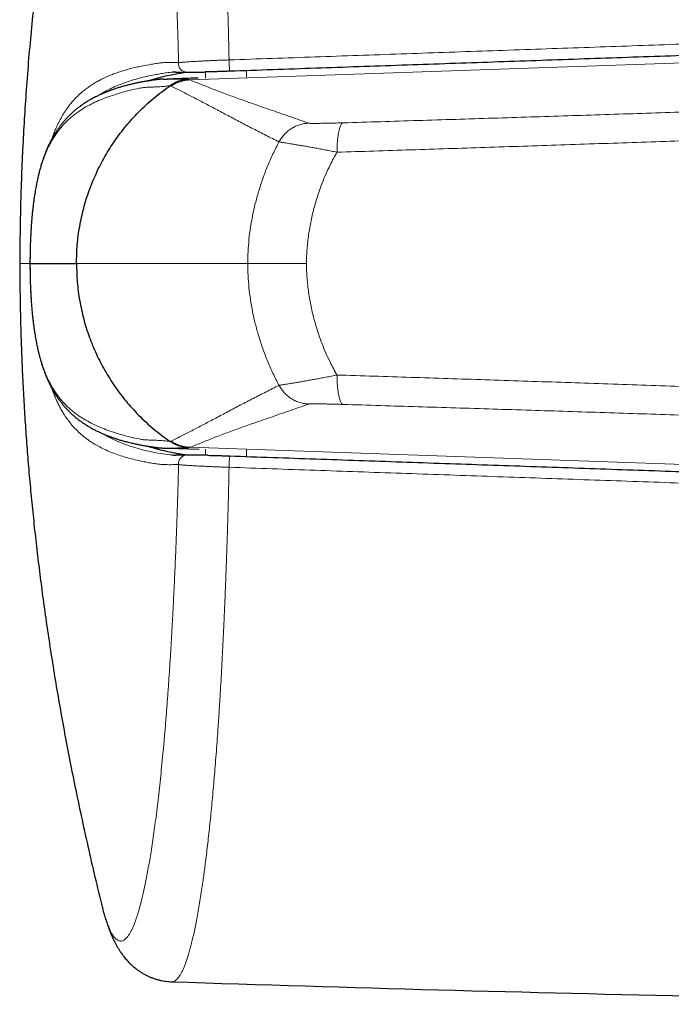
# Model space of a CAD drawing. Header units: millimetres. Extents: x 8 to 882, y 12 to 770.
# Tile 8 of 61: x 396 to 411, y 568 to 590. Entities that reach past the tile are written whole.
import ezdxf

# ---------------------------------------------------------------- set-up
doc = ezdxf.new("R2010")
doc.units = ezdxf.units.MM

msp = doc.modelspace()

# ---------------------------------------------------------------- linework, layer by layer
at = {"color": 252, "linetype": 'Continuous', "lineweight": 0}
for p, q in [((399.852, 588.97), (423.582, 589.799)), ((400.207, 589.011), (400.203, 589.151)), ((401.132, 589.183), (401.135, 589.032)), ((397.277, 584.818), (397.285, 584.818)), ((397.285, 584.818), (401.161, 584.818)), ((402.492, 584.818), (401.161, 584.818)), ((399.852, 580.665), (423.582, 579.837)), ((400.203, 580.485), (400.206, 580.624)), ((401.134, 580.604), (401.131, 580.453))]:
    msp.add_line(p, q, dxfattribs=at)
at = {"color": 7, "linetype": 'Continuous', "lineweight": 30}
for p, q in [((399.244, 588.987), (399.336, 588.988)), ((396.233, 584.818), (397.277, 584.818)), ((396.233, 584.818), (396.234, 584.818)), ((399.244, 580.648), (399.356, 580.647)), ((399.356, 580.646), (400.062, 580.623)), ((397.82, 570.464), (397.85, 570.342))]:
    msp.add_line(p, q, dxfattribs=at)
at = {"color": 252, "linetype": 'Continuous', "lineweight": 0, "flags": 128}
msp.add_lwpolyline([(399.451, 589.145), (399.446, 589.145), (399.396, 589.141), (399.396, 589.141), (399.396, 589.141)], dxfattribs=at)
at = {"color": 252, "linetype": 'Continuous', "lineweight": 0}
for centre, radius, start, end in [((399.79, 589.341), 0.195, 173.8414, 267.7852), ((403.537, 589.44), 2.798, 180.3518, 185.6111), ((399.796, 584.467), 3.992, 240.2522, 264.2515), ((399.79, 580.295), 0.195, 92.2068, 186.1588), ((403.537, 580.195), 2.798, 174.3889, 179.6482)]:
    msp.add_arc(centre, radius, start, end, dxfattribs=at)
at = {"color": 7, "linetype": 'Continuous', "lineweight": 30}
msp.add_arc((432.634, 1568.906), 1000.876, 268.099513, 269.482671, dxfattribs=at)
at = {"color": 252, "linetype": 'Continuous', "lineweight": 0}
for points, knots in [([(400.739, 589.423), (400.736, 589.543), (400.731, 589.784), (400.722, 590.141), (400.712, 590.496), (400.702, 590.846), (400.691, 591.191), (400.679, 591.53), (400.667, 591.865), (400.655, 592.198), (400.641, 592.527), (400.627, 592.85), (400.613, 593.165), (400.598, 593.473), (400.582, 593.777), (400.566, 594.077), (400.549, 594.372), (400.533, 594.638), (400.518, 594.874), (400.505, 595.083), (400.491, 595.289), (400.475, 595.518), (400.457, 595.768), (400.436, 596.039), (400.415, 596.303), (400.393, 596.563), (400.37, 596.816), (400.347, 597.061), (400.324, 597.297), (400.301, 597.525), (400.277, 597.747), (400.253, 597.962), (400.228, 598.172), (400.205, 598.357), (400.183, 598.519), (400.164, 598.661), (400.145, 598.798), (400.122, 598.956), (400.095, 599.131), (400.064, 599.32), (400.033, 599.499), (400.002, 599.667), (399.971, 599.824), (399.94, 599.97), (399.908, 600.107), (399.877, 600.234), (399.846, 600.35), (399.815, 600.456), (399.784, 600.554), (399.752, 600.643), (399.721, 600.722), (399.689, 600.796), (399.656, 600.862), (399.621, 600.921), (399.587, 600.969), (399.553, 601.006), (399.519, 601.033), (399.486, 601.049), (399.46, 601.056), (399.445, 601.055), (399.441, 601.054)], [0, 0, 0, 0, 0.018007, 0.036023, 0.054069, 0.072125, 0.089824, 0.107526, 0.125226, 0.143009, 0.160795, 0.178578, 0.195858, 0.21314, 0.23042, 0.247778, 0.265138, 0.282495, 0.29529, 0.308085, 0.320894, 0.333702, 0.351398, 0.369096, 0.386791, 0.40457, 0.422351, 0.44013, 0.457404, 0.474681, 0.491956, 0.509308, 0.526662, 0.544014, 0.556803, 0.569593, 0.582397, 0.595201, 0.614783, 0.634364, 0.653996, 0.673627, 0.692487, 0.711347, 0.730251, 0.749155, 0.767266, 0.785376, 0.803526, 0.821676, 0.839555, 0.857443, 0.877108, 0.896773, 0.916489, 0.936204, 0.955145, 0.974086, 0.993071, 1, 1, 1, 1]), ([(397.842, 599.261), (397.848, 599.285), (397.865, 599.358), (397.895, 599.467), (397.932, 599.589), (397.969, 599.7), (398.004, 599.795), (398.039, 599.875), (398.074, 599.946), (398.112, 600.009), (398.151, 600.061), (398.191, 600.1), (398.23, 600.124), (398.269, 600.136), (398.307, 600.135), (398.346, 600.122), (398.385, 600.096), (398.425, 600.058), (398.463, 600.008), (398.499, 599.95), (398.536, 599.881), (398.574, 599.796), (398.614, 599.695), (398.654, 599.581), (398.692, 599.457), (398.73, 599.322), (398.767, 599.179), (398.803, 599.023), (398.84, 598.855), (398.876, 598.675), (398.91, 598.49), (398.942, 598.303), (398.975, 598.103), (399.009, 597.88), (399.045, 597.631), (399.08, 597.371), (399.114, 597.1), (399.147, 596.812), (399.181, 596.509), (399.214, 596.19), (399.245, 595.86), (399.275, 595.529), (399.303, 595.2), (399.33, 594.867), (399.356, 594.519), (399.381, 594.155), (399.406, 593.783), (399.429, 593.403), (399.452, 593.008), (399.473, 592.6), (399.494, 592.178), (399.514, 591.748), (399.532, 591.325), (399.548, 590.911), (399.562, 590.516), (399.575, 590.128), (399.586, 589.747), (399.593, 589.49), (399.597, 589.362)], [0, 0, 0, 0, 0.008658, 0.026125, 0.043993, 0.061865, 0.079734, 0.095563, 0.111392, 0.129766, 0.148148, 0.16653, 0.184904, 0.202368, 0.219836, 0.2373, 0.255178, 0.273059, 0.290937, 0.306779, 0.322621, 0.340892, 0.359172, 0.377451, 0.395723, 0.413083, 0.430447, 0.447807, 0.465561, 0.48332, 0.501074, 0.516799, 0.532524, 0.551397, 0.570282, 0.589171, 0.608056, 0.626928, 0.646663, 0.666407, 0.686151, 0.705886, 0.723719, 0.741551, 0.760432, 0.779325, 0.798223, 0.817117, 0.835997, 0.855745, 0.875503, 0.895261, 0.915009, 0.932857, 0.950706, 0.967136, 0.983569, 1, 1, 1, 1]), ([(400.739, 589.423), (401.388, 589.446), (402.685, 589.491), (404.632, 589.559), (406.579, 589.627), (408.526, 589.695), (410.473, 589.763), (412.42, 589.831), (414.368, 589.899), (416.879, 589.988), (419.956, 590.096), (422.384, 590.182), (423.597, 590.224)], [0, 0, 0, 0, 0.085176, 0.170351, 0.255528, 0.340706, 0.425884, 0.511066, 0.596248, 0.681431, 0.840714, 1, 1, 1, 1]), ([(396.725, 587.632), (396.73, 587.648), (396.749, 587.703), (396.779, 587.78), (396.814, 587.866), (396.848, 587.94), (396.882, 588.011), (396.929, 588.1), (396.989, 588.204), (397.064, 588.317), (397.141, 588.421), (397.214, 588.506), (397.293, 588.589), (397.38, 588.671), (397.476, 588.75), (397.567, 588.817), (397.652, 588.873), (397.739, 588.925), (397.833, 588.976), (397.934, 589.026), (398.043, 589.073), (398.154, 589.117), (398.269, 589.156), (398.387, 589.193), (398.508, 589.227), (398.632, 589.257), (398.789, 589.291), (398.945, 589.319), (399.098, 589.345), (399.207, 589.36), (399.309, 589.363), (399.435, 589.363), (399.532, 589.362), (399.597, 589.362)], [0, 0, 0, 0, 0.009432, 0.0310301, 0.0479957, 0.0649702, 0.0820837, 0.0991975, 0.1334709, 0.167826, 0.2022075, 0.2364329, 0.2609893, 0.3015392, 0.3421076, 0.3737626, 0.4054177, 0.4370944, 0.4687713, 0.5056407, 0.5425101, 0.5793992, 0.6162885, 0.6538865, 0.6914846, 0.729096, 0.7667074, 0.8316325, 0.8641041, 0.896573, 0.9224255, 0.9482794, 1, 1, 1, 1]), ([(399.597, 589.362), (399.605, 589.363), (399.622, 589.365), (399.652, 589.368), (399.685, 589.371), (399.727, 589.374), (399.779, 589.378), (399.843, 589.382), (399.915, 589.387), (399.991, 589.391), (400.072, 589.395), (400.157, 589.4), (400.247, 589.404), (400.34, 589.408), (400.437, 589.412), (400.535, 589.416), (400.636, 589.419), (400.704, 589.422), (400.739, 589.423)], [0, 0, 0, 0, 0.048115, 0.096414, 0.144865, 0.193508, 0.260194, 0.327294, 0.395717, 0.464604, 0.530522, 0.59687, 0.66389, 0.731836, 0.797703, 0.864496, 0.931762, 1, 1, 1, 1]), ([(399.396, 589.141), (399.396, 589.141), (399.351, 589.136), (399.264, 589.124), (399.139, 589.103), (398.995, 589.076), (398.832, 589.042), (398.654, 588.997), (398.482, 588.946), (398.315, 588.887), (398.154, 588.821), (397.998, 588.744), (397.887, 588.683), (397.83, 588.643), (397.821, 588.638)], [0, 0, 0, 0, 0.00001, 0.072495, 0.144987, 0.21748, 0.32631, 0.43514, 0.544142, 0.653167, 0.76166, 0.870186, 0.980789, 1, 1, 1, 1]), ([(399.408, 588.841), (399.372, 588.836), (399.301, 588.827), (399.198, 588.818), (399.098, 588.813), (399, 588.809), (398.903, 588.805), (398.808, 588.801), (398.671, 588.776), (398.511, 588.745), (398.322, 588.692), (398.138, 588.637), (397.959, 588.574), (397.784, 588.504), (397.618, 588.426), (397.459, 588.339), (397.326, 588.252), (397.216, 588.17), (397.127, 588.095), (397.04, 588.013), (396.957, 587.923), (396.883, 587.832), (396.817, 587.74), (396.758, 587.65), (396.701, 587.551), (396.646, 587.445), (396.597, 587.336), (396.553, 587.226), (396.514, 587.116), (396.477, 586.997), (396.443, 586.878), (396.414, 586.759), (396.388, 586.644), (396.364, 586.52), (396.342, 586.392), (396.322, 586.261), (396.304, 586.127), (396.288, 585.985), (396.274, 585.836), (396.263, 585.688), (396.253, 585.545), (396.246, 585.407), (396.241, 585.266), (396.236, 585.121), (396.233, 584.971), (396.233, 584.87), (396.233, 584.818)], [0, 0, 0, 0, 0.022757, 0.04546, 0.068235, 0.091048, 0.113876, 0.136524, 0.158901, 0.200908, 0.242892, 0.284853, 0.329778, 0.374676, 0.419558, 0.464404, 0.509167, 0.537611, 0.566042, 0.594435, 0.62276, 0.650996, 0.673109, 0.695155, 0.717129, 0.73903, 0.760865, 0.778206, 0.795541, 0.81285, 0.830066, 0.84349, 0.856803, 0.870053, 0.883233, 0.89508, 0.906737, 0.91835, 0.929995, 0.941562, 0.951121, 0.960656, 0.970252, 0.97999, 0.989782, 1, 1, 1, 1]), ([(399.336, 588.988), (399.354, 588.989), (399.421, 588.99), (399.538, 588.988), (399.683, 588.984), (399.77, 588.981), (399.814, 588.98)], [0, 0, 0, 0, 0.108584, 0.405366, 0.702355, 1, 1, 1, 1]), ([(399.427, 588.829), (399.424, 588.831), (399.418, 588.836), (399.416, 588.843), (399.415, 588.846)], [0, 0, 0, 0, 0.499889, 1, 1, 1, 1]), ([(399.852, 588.97), (399.827, 588.969), (399.777, 588.966), (399.702, 588.952), (399.629, 588.931), (399.558, 588.904), (399.49, 588.87), (399.448, 588.843), (399.427, 588.829)], [0, 0, 0, 0, 0.165418, 0.33233, 0.5, 0.66767, 0.834582, 1, 1, 1, 1]), ([(399.814, 588.98), (399.822, 588.978), (399.837, 588.975), (399.847, 588.972), (399.852, 588.97)], [0, 0, 0, 0, 0.500128, 1, 1, 1, 1]), ([(399.852, 588.97), (399.944, 588.934), (400.126, 588.862), (400.405, 588.751), (400.694, 588.641), (400.994, 588.532), (401.336, 588.411), (401.719, 588.279), (402.133, 588.136), (402.407, 588.04), (402.544, 587.992)], [0, 0, 0, 0, 0.112003, 0.2240016, 0.3359967, 0.4479932, 0.5599908, 0.7066586, 0.8533292, 1, 1, 1, 1]), ([(401.868, 587.571), (401.771, 587.619), (401.575, 587.717), (401.285, 587.865), (400.997, 588.014), (400.714, 588.164), (400.441, 588.309), (400.178, 588.448), (399.923, 588.58), (399.675, 588.708), (399.51, 588.789), (399.427, 588.829)], [0, 0, 0, 0, 0.111991, 0.223983, 0.335977, 0.447978, 0.559986, 0.669996, 0.780004, 0.890006, 1, 1, 1, 1]), ([(403.317, 588.001), (403.6, 588.01), (404.165, 588.027), (405.014, 588.053), (405.864, 588.08), (406.714, 588.106), (407.56, 588.133), (408.403, 588.16), (409.243, 588.187), (410.083, 588.214), (410.995, 588.244), (411.978, 588.277), (413.031, 588.312), (414.086, 588.347), (415.143, 588.383), (416.2, 588.42), (417.259, 588.456), (417.966, 588.481), (418.32, 588.493)], [0, 0, 0, 0, 0.057372, 0.114598, 0.17171, 0.22874, 0.285725, 0.34169, 0.397668, 0.453667, 0.509694, 0.579598, 0.649549, 0.71954, 0.789565, 0.859628, 0.929752, 1, 1, 1, 1]), ([(402.544, 587.992), (402.51, 587.99), (402.442, 587.985), (402.341, 587.961), (402.243, 587.924), (402.149, 587.874), (402.062, 587.811), (401.986, 587.739), (401.92, 587.659), (401.885, 587.6), (401.868, 587.571)], [0, 0, 0, 0, 0.121274, 0.245686, 0.372283, 0.5, 0.627717, 0.754314, 0.878726, 1, 1, 1, 1]), ([(402.544, 587.992), (402.547, 587.991), (402.553, 587.99), (402.577, 587.989), (402.612, 587.988), (402.658, 587.988), (402.714, 587.988), (402.779, 587.989), (402.853, 587.99), (402.935, 587.991), (403.023, 587.993), (403.117, 587.996), (403.215, 587.998), (403.283, 588), (403.317, 588.001)], [0, 0, 0, 0, 0.080836, 0.161276, 0.242242, 0.323763, 0.405514, 0.487771, 0.570788, 0.654788, 0.739816, 0.825801, 0.912595, 1, 1, 1, 1]), ([(403.317, 588.001), (403.311, 588), (403.299, 587.996), (403.282, 587.979), (403.265, 587.951), (403.249, 587.913), (403.234, 587.865), (403.221, 587.807), (403.209, 587.74), (403.199, 587.667), (403.191, 587.588), (403.186, 587.505), (403.182, 587.421), (403.181, 587.364), (403.181, 587.336)], [0, 0, 0, 0, 0.078347, 0.159284, 0.242418, 0.327281, 0.413336, 0.5, 0.586664, 0.672719, 0.757582, 0.840716, 0.921653, 1, 1, 1, 1]), ([(418.281, 587.854), (417.925, 587.841), (417.212, 587.815), (416.144, 587.776), (415.078, 587.738), (414.013, 587.7), (412.949, 587.662), (411.887, 587.625), (410.893, 587.591), (409.966, 587.559), (409.106, 587.53), (408.247, 587.501), (407.389, 587.473), (406.538, 587.444), (405.693, 587.417), (404.854, 587.39), (404.017, 587.363), (403.46, 587.345), (403.181, 587.336)], [0, 0, 0, 0, 0.070365, 0.140644, 0.210842, 0.280975, 0.351057, 0.421106, 0.491138, 0.548032, 0.604933, 0.661847, 0.718786, 0.775759, 0.831757, 0.887797, 0.943879, 1, 1, 1, 1]), ([(401.161, 584.818), (401.161, 584.818), (401.161, 584.909), (401.166, 585.09), (401.187, 585.362), (401.221, 585.634), (401.269, 585.906), (401.33, 586.177), (401.406, 586.454), (401.497, 586.736), (401.607, 587.02), (401.729, 587.3), (401.822, 587.48), (401.868, 587.571)], [0, 0, 0, 0, 0.000021, 0.094813, 0.189669, 0.284469, 0.381352, 0.478292, 0.575181, 0.681319, 0.787591, 0.893862, 1, 1, 1, 1]), ([(403.181, 587.336), (403.139, 587.345), (403.055, 587.362), (402.931, 587.386), (402.81, 587.409), (402.693, 587.431), (402.581, 587.451), (402.474, 587.47), (402.374, 587.487), (402.28, 587.503), (402.195, 587.517), (402.117, 587.53), (402.049, 587.541), (401.991, 587.55), (401.943, 587.558), (401.906, 587.564), (401.88, 587.568), (401.872, 587.57), (401.868, 587.571)], [0, 0, 0, 0, 0.061346, 0.123048, 0.185018, 0.247171, 0.309432, 0.371749, 0.434095, 0.496481, 0.558973, 0.621628, 0.684494, 0.747643, 0.810751, 0.873635, 0.93661, 1, 1, 1, 1]), ([(403.181, 587.336), (403.154, 587.288), (403.099, 587.192), (403.015, 587.027), (402.929, 586.842), (402.843, 586.636), (402.773, 586.443), (402.715, 586.265), (402.669, 586.105), (402.628, 585.946), (402.593, 585.789), (402.563, 585.63), (402.538, 585.47), (402.517, 585.309), (402.503, 585.146), (402.493, 584.982), (402.492, 584.873), (402.492, 584.818)], [0, 0, 0, 0, 0.062795, 0.12559, 0.210213, 0.294876, 0.379502, 0.443653, 0.507805, 0.568648, 0.629637, 0.690627, 0.752133, 0.813638, 0.875694, 0.937749, 1, 1, 1, 1]), ([(396.232, 584.818), (396.215, 584.818), (396.128, 584.818), (396.051, 584.818), (395.995, 584.818), (396.007, 584.818), (396.008, 584.818)], [0, 0, 0, 0, 0.103989, 0.516143, 0.928968, 1, 1, 1, 1]), ([(399.408, 580.795), (399.372, 580.799), (399.301, 580.808), (399.198, 580.817), (399.098, 580.823), (399, 580.827), (398.903, 580.83), (398.808, 580.834), (398.671, 580.86), (398.511, 580.891), (398.322, 580.943), (398.138, 580.999), (397.959, 581.061), (397.784, 581.132), (397.618, 581.209), (397.459, 581.297), (397.326, 581.383), (397.216, 581.466), (397.127, 581.541), (397.04, 581.622), (396.957, 581.712), (396.883, 581.803), (396.817, 581.895), (396.758, 581.986), (396.701, 582.084), (396.646, 582.191), (396.597, 582.3), (396.553, 582.41), (396.514, 582.519), (396.477, 582.638), (396.443, 582.758), (396.414, 582.876), (396.388, 582.992), (396.364, 583.116), (396.342, 583.244), (396.322, 583.375), (396.304, 583.509), (396.288, 583.651), (396.274, 583.8), (396.263, 583.947), (396.253, 584.09), (396.246, 584.228), (396.241, 584.37), (396.236, 584.515), (396.233, 584.665), (396.233, 584.766), (396.233, 584.818)], [0, 0, 0, 0, 0.022757, 0.04546, 0.068235, 0.091048, 0.113876, 0.136524, 0.158901, 0.200908, 0.242892, 0.284853, 0.329778, 0.374676, 0.419558, 0.464404, 0.509167, 0.537611, 0.566042, 0.594435, 0.62276, 0.650996, 0.673109, 0.695155, 0.717129, 0.73903, 0.760865, 0.778206, 0.795541, 0.81285, 0.830066, 0.84349, 0.856803, 0.870053, 0.883233, 0.89508, 0.906737, 0.91835, 0.929995, 0.941562, 0.951121, 0.960656, 0.970252, 0.97999, 0.989782, 1, 1, 1, 1]), ([(401.161, 584.818), (401.161, 584.818), (401.161, 584.727), (401.166, 584.545), (401.187, 584.274), (401.221, 584.002), (401.269, 583.73), (401.33, 583.458), (401.406, 583.181), (401.497, 582.9), (401.607, 582.615), (401.729, 582.336), (401.822, 582.155), (401.868, 582.065)], [0, 0, 0, 0, 0.000021, 0.094813, 0.189669, 0.284469, 0.381352, 0.478292, 0.575181, 0.681319, 0.787591, 0.893862, 1, 1, 1, 1]), ([(403.181, 582.299), (403.154, 582.347), (403.099, 582.444), (403.015, 582.608), (402.929, 582.793), (402.843, 583), (402.773, 583.193), (402.715, 583.371), (402.669, 583.531), (402.628, 583.689), (402.593, 583.846), (402.563, 584.005), (402.538, 584.165), (402.517, 584.327), (402.503, 584.49), (402.493, 584.653), (402.492, 584.763), (402.492, 584.818)], [0, 0, 0, 0, 0.062795, 0.1255905, 0.210213, 0.2948764, 0.3795021, 0.4436534, 0.5078046, 0.5686475, 0.6296374, 0.690627, 0.7521329, 0.8136383, 0.8756941, 0.9377491, 1, 1, 1, 1]), ([(403.181, 582.299), (403.139, 582.291), (403.055, 582.273), (402.931, 582.249), (402.81, 582.226), (402.693, 582.205), (402.581, 582.184), (402.474, 582.165), (402.374, 582.148), (402.28, 582.132), (402.195, 582.118), (402.117, 582.105), (402.049, 582.094), (401.991, 582.085), (401.943, 582.077), (401.906, 582.071), (401.88, 582.067), (401.872, 582.066), (401.868, 582.065)], [0, 0, 0, 0, 0.061346, 0.123048, 0.185018, 0.247171, 0.309432, 0.371749, 0.434095, 0.496481, 0.558973, 0.621628, 0.684494, 0.747643, 0.810751, 0.873635, 0.93661, 1, 1, 1, 1]), ([(418.281, 581.782), (417.925, 581.795), (417.212, 581.821), (416.144, 581.86), (415.078, 581.898), (414.013, 581.936), (412.949, 581.973), (411.887, 582.01), (410.893, 582.044), (409.966, 582.076), (409.106, 582.105), (408.247, 582.134), (407.389, 582.163), (406.538, 582.191), (405.693, 582.219), (404.854, 582.246), (404.017, 582.273), (403.46, 582.29), (403.181, 582.299)], [0, 0, 0, 0, 0.070365, 0.140644, 0.210842, 0.280975, 0.351057, 0.421106, 0.491138, 0.548032, 0.604933, 0.661847, 0.718786, 0.775759, 0.831757, 0.887797, 0.943879, 1, 1, 1, 1]), ([(403.317, 581.634), (403.311, 581.636), (403.299, 581.639), (403.282, 581.657), (403.265, 581.684), (403.249, 581.722), (403.234, 581.771), (403.221, 581.829), (403.209, 581.895), (403.199, 581.969), (403.191, 582.048), (403.186, 582.13), (403.182, 582.214), (403.181, 582.271), (403.181, 582.299)], [0, 0, 0, 0, 0.078347, 0.159284, 0.242418, 0.327281, 0.413336, 0.5, 0.586664, 0.672719, 0.757582, 0.840716, 0.921653, 1, 1, 1, 1]), ([(399.597, 580.274), (399.539, 580.273), (399.424, 580.271), (399.271, 580.272), (399.136, 580.283), (399.019, 580.301), (398.903, 580.322), (398.768, 580.349), (398.615, 580.382), (398.447, 580.425), (398.286, 580.473), (398.131, 580.527), (397.983, 580.587), (397.846, 580.652), (397.72, 580.72), (397.603, 580.793), (397.491, 580.873), (397.384, 580.961), (397.295, 581.044), (397.214, 581.129), (397.143, 581.213), (397.067, 581.314), (397.002, 581.412), (396.946, 581.505), (396.898, 581.592), (396.855, 581.679), (396.817, 581.764), (396.78, 581.853), (396.749, 581.932), (396.73, 581.987), (396.725, 582.004)], [0, 0, 0, 0, 0.0460734, 0.0921455, 0.1252238, 0.1583068, 0.1913949, 0.2244801, 0.2758132, 0.3271482, 0.3784809, 0.4279023, 0.477326, 0.5267465, 0.5696229, 0.6125018, 0.6553766, 0.6968711, 0.7383647, 0.7635771, 0.7975688, 0.830808, 0.8640465, 0.8869395, 0.9098351, 0.9327264, 0.9508547, 0.9689826, 0.9904292, 1, 1, 1, 1]), ([(401.868, 582.065), (401.771, 582.016), (401.575, 581.918), (401.285, 581.77), (400.997, 581.621), (400.714, 581.472), (400.441, 581.326), (400.178, 581.188), (399.923, 581.056), (399.675, 580.927), (399.51, 580.847), (399.427, 580.806)], [0, 0, 0, 0, 0.1119912, 0.2239828, 0.3359774, 0.4479783, 0.5599865, 0.6699961, 0.7800044, 0.8900056, 1, 1, 1, 1]), ([(402.544, 581.643), (402.51, 581.646), (402.442, 581.651), (402.341, 581.675), (402.243, 581.712), (402.149, 581.762), (402.062, 581.824), (401.986, 581.897), (401.92, 581.977), (401.885, 582.036), (401.868, 582.065)], [0, 0, 0, 0, 0.1212738, 0.2456862, 0.3722826, 0.5, 0.6277174, 0.7543138, 0.8787262, 1, 1, 1, 1]), ([(399.852, 580.665), (399.944, 580.701), (400.126, 580.773), (400.405, 580.885), (400.694, 580.994), (400.994, 581.104), (401.336, 581.224), (401.719, 581.356), (402.133, 581.5), (402.407, 581.595), (402.544, 581.643)], [0, 0, 0, 0, 0.112003, 0.224002, 0.335997, 0.447993, 0.559991, 0.706659, 0.853329, 1, 1, 1, 1]), ([(402.544, 581.643), (402.547, 581.644), (402.553, 581.645), (402.577, 581.646), (402.612, 581.647), (402.658, 581.648), (402.714, 581.647), (402.779, 581.647), (402.853, 581.646), (402.935, 581.644), (403.023, 581.642), (403.117, 581.64), (403.215, 581.637), (403.283, 581.635), (403.317, 581.634)], [0, 0, 0, 0, 0.080836, 0.161276, 0.242242, 0.323763, 0.405514, 0.487771, 0.570788, 0.654788, 0.739816, 0.825801, 0.912595, 1, 1, 1, 1]), ([(403.317, 581.634), (403.6, 581.626), (404.165, 581.608), (405.014, 581.582), (405.864, 581.556), (406.714, 581.529), (407.56, 581.503), (408.403, 581.476), (409.243, 581.449), (410.083, 581.421), (410.995, 581.391), (411.978, 581.359), (413.031, 581.324), (414.086, 581.288), (415.143, 581.252), (416.2, 581.216), (417.259, 581.179), (417.966, 581.155), (418.32, 581.142)], [0, 0, 0, 0, 0.057372, 0.114598, 0.17171, 0.22874, 0.285725, 0.34169, 0.397668, 0.453667, 0.509694, 0.579598, 0.649549, 0.71954, 0.789565, 0.859628, 0.929752, 1, 1, 1, 1]), ([(399.356, 580.647), (399.367, 580.647), (399.428, 580.646), (399.538, 580.648), (399.683, 580.651), (399.77, 580.654), (399.814, 580.656)], [0, 0, 0, 0, 0.070474, 0.379944, 0.68963, 1, 1, 1, 1]), ([(399.427, 580.806), (399.424, 580.804), (399.418, 580.8), (399.416, 580.793), (399.415, 580.789)], [0, 0, 0, 0, 0.499889, 1, 1, 1, 1]), ([(399.852, 580.665), (399.827, 580.667), (399.777, 580.67), (399.702, 580.684), (399.629, 580.704), (399.558, 580.732), (399.49, 580.765), (399.448, 580.793), (399.427, 580.806)], [0, 0, 0, 0, 0.165418, 0.3323303, 0.5, 0.6676697, 0.834582, 1, 1, 1, 1]), ([(399.814, 580.656), (399.822, 580.657), (399.837, 580.66), (399.847, 580.664), (399.852, 580.665)], [0, 0, 0, 0, 0.500128, 1, 1, 1, 1]), ([(399.396, 580.495), (399.396, 580.495), (399.413, 580.493), (399.432, 580.491), (399.45, 580.491), (399.452, 580.491)], [0, 0, 0, 0, 0.000346, 0.886381, 1, 1, 1, 1]), ([(397.85, 570.342), (397.85, 570.341), (397.86, 570.299), (397.88, 570.224), (397.91, 570.118), (397.941, 570.017), (397.973, 569.923), (398.006, 569.837), (398.039, 569.76), (398.072, 569.695), (398.103, 569.641), (398.134, 569.596), (398.165, 569.56), (398.198, 569.531), (398.231, 569.511), (398.264, 569.501), (398.297, 569.499), (398.329, 569.507), (398.362, 569.523), (398.395, 569.548), (398.429, 569.583), (398.465, 569.63), (398.5, 569.686), (398.533, 569.749), (398.566, 569.82), (398.597, 569.896), (398.632, 569.991), (398.672, 570.109), (398.715, 570.256), (398.753, 570.403), (398.788, 570.545), (398.818, 570.68), (398.849, 570.825), (398.88, 570.983), (398.911, 571.153), (398.942, 571.332), (398.974, 571.525), (399.006, 571.733), (399.038, 571.956), (399.07, 572.19), (399.101, 572.434), (399.132, 572.689), (399.162, 572.954), (399.191, 573.228), (399.22, 573.513), (399.249, 573.81), (399.276, 574.119), (399.303, 574.436), (399.329, 574.757), (399.353, 575.082), (399.376, 575.41), (399.399, 575.746), (399.42, 576.091), (399.441, 576.444), (399.461, 576.805), (399.48, 577.171), (399.498, 577.546), (399.516, 577.931), (399.532, 578.326), (399.548, 578.725), (399.562, 579.12), (399.575, 579.508), (399.586, 579.889), (399.593, 580.145), (399.597, 580.274)], [0, 0, 0, 0, 0.0003576, 0.0150922, 0.0298289, 0.0445635, 0.0604291, 0.0762999, 0.0921706, 0.1080362, 0.1224895, 0.1369447, 0.1513979, 0.1666284, 0.1818635, 0.1970987, 0.2123292, 0.2270652, 0.2418034, 0.2565395, 0.2724178, 0.2883013, 0.3041849, 0.3200632, 0.3344364, 0.3488115, 0.3631846, 0.3833778, 0.4035763, 0.4237695, 0.4384125, 0.4530574, 0.4677004, 0.4834626, 0.4992297, 0.5149969, 0.5307591, 0.5478897, 0.5650235, 0.5821541, 0.599535, 0.6169258, 0.6343198, 0.6517106, 0.6690914, 0.6869588, 0.7048333, 0.7227078, 0.7405752, 0.7577126, 0.7748532, 0.7919906, 0.8093808, 0.826781, 0.8441846, 0.8615848, 0.878975, 0.8968575, 0.9147474, 0.9326372, 0.9505197, 0.9670121, 0.9835075, 1, 1, 1, 1]), ([(400.739, 580.213), (400.736, 580.092), (400.731, 579.852), (400.722, 579.494), (400.712, 579.139), (400.702, 578.788), (400.691, 578.441), (400.679, 578.098), (400.667, 577.758), (400.654, 577.421), (400.64, 577.087), (400.626, 576.763), (400.612, 576.448), (400.597, 576.142), (400.581, 575.84), (400.565, 575.542), (400.548, 575.247), (400.532, 574.984), (400.518, 574.751), (400.504, 574.546), (400.491, 574.343), (400.475, 574.115), (400.456, 573.864), (400.435, 573.59), (400.414, 573.322), (400.391, 573.06), (400.369, 572.804), (400.346, 572.558), (400.323, 572.322), (400.299, 572.095), (400.275, 571.875), (400.251, 571.661), (400.226, 571.453), (400.203, 571.27), (400.183, 571.109), (400.164, 570.97), (400.145, 570.835), (400.122, 570.678), (400.095, 570.502), (400.063, 570.31), (400.032, 570.129), (400, 569.959), (399.969, 569.803), (399.938, 569.657), (399.906, 569.521), (399.875, 569.395), (399.844, 569.281), (399.814, 569.176), (399.783, 569.079), (399.752, 568.992), (399.721, 568.912), (399.689, 568.839), (399.655, 568.772), (399.62, 568.713), (399.585, 568.665), (399.551, 568.628), (399.517, 568.602), (399.484, 568.586), (399.459, 568.579), (399.445, 568.581), (399.441, 568.581)], [0, 0, 0, 0, 0.018007, 0.036023, 0.054069, 0.072125, 0.090046, 0.10797, 0.125891, 0.143899, 0.16191, 0.179918, 0.197115, 0.214314, 0.231511, 0.248785, 0.266061, 0.283334, 0.29592, 0.308505, 0.321104, 0.333702, 0.35162, 0.369539, 0.387456, 0.40546, 0.423466, 0.44147, 0.458662, 0.475855, 0.493047, 0.510315, 0.527585, 0.544852, 0.557433, 0.570013, 0.582607, 0.595201, 0.615071, 0.634942, 0.654865, 0.674788, 0.693598, 0.712408, 0.731262, 0.750116, 0.76805, 0.785984, 0.803956, 0.821928, 0.839681, 0.857443, 0.877398, 0.897353, 0.917361, 0.937368, 0.956259, 0.97515, 0.994086, 1, 1, 1, 1]), ([(400.739, 580.213), (400.694, 580.214), (400.604, 580.217), (400.47, 580.222), (400.341, 580.228), (400.217, 580.233), (400.101, 580.239), (399.991, 580.244), (399.891, 580.25), (399.8, 580.256), (399.729, 580.261), (399.674, 580.266), (399.631, 580.27), (399.608, 580.273), (399.597, 580.274)], [0, 0, 0, 0, 0.089288, 0.178859, 0.268151, 0.357131, 0.446385, 0.535376, 0.625645, 0.716184, 0.806468, 0.870947, 0.935518, 1, 1, 1, 1]), ([(423.597, 579.411), (422.384, 579.454), (419.956, 579.54), (416.879, 579.648), (414.368, 579.736), (412.421, 579.805), (410.474, 579.873), (408.527, 579.941), (406.58, 580.009), (404.633, 580.077), (402.686, 580.145), (401.388, 580.19), (400.739, 580.213)], [0, 0, 0, 0, 0.159284, 0.318569, 0.403744, 0.488919, 0.574095, 0.659272, 0.744453, 0.829634, 0.914817, 1, 1, 1, 1])]:
    msp.add_open_spline(points, degree=3, knots=knots, dxfattribs=at)
at = {"color": 7, "linetype": 'Continuous', "lineweight": 30}
for points, knots in [([(397.826, 599.196), (397.801, 599.094), (397.734, 598.82), (397.628, 598.368), (397.507, 597.838), (397.388, 597.295), (397.274, 596.756), (397.165, 596.221), (397.062, 595.69), (396.962, 595.149), (396.864, 594.597), (396.77, 594.035), (396.677, 593.445), (396.585, 592.825), (396.496, 592.176), (396.413, 591.514), (396.336, 590.84), (396.265, 590.153), (396.201, 589.453), (396.147, 588.762), (396.102, 588.078), (396.065, 587.404), (396.036, 586.719), (396.016, 586.024), (396.004, 585.389), (396.004, 584.986), (396.004, 584.818)], [0, 0, 0, 0, 0.021827, 0.058601, 0.09616, 0.134503, 0.173632, 0.21019, 0.247409, 0.28529, 0.323833, 0.363039, 0.402911, 0.447168, 0.492221, 0.538075, 0.584732, 0.632197, 0.680475, 0.729572, 0.775303, 0.821732, 0.868867, 0.916715, 0.965283, 1, 1, 1, 1]), ([(416.332, 589.706), (416.33, 589.706), (415.678, 589.683), (414.378, 589.638), (412.432, 589.571), (410.485, 589.503), (408.538, 589.436), (406.592, 589.368), (404.645, 589.301), (402.699, 589.234), (401.401, 589.189), (400.752, 589.167)], [0, 0, 0, 0, 0.0004446, 0.1253832, 0.2503218, 0.3752627, 0.5002037, 0.6251516, 0.7500996, 0.8750498, 1, 1, 1, 1]), ([(398.889, 588.945), (398.902, 588.95), (398.966, 588.972), (399.088, 589.007), (399.254, 589.051), (399.421, 589.087), (399.588, 589.118), (399.704, 589.136), (399.767, 589.145), (399.773, 589.146)], [0, 0, 0, 0, 0.04566, 0.238154, 0.431351, 0.624579, 0.802073, 0.979588, 1, 1, 1, 1]), ([(399.532, 589.147), (399.52, 589.146), (399.492, 589.146), (399.465, 589.145), (399.451, 589.145)], [0, 0, 0, 0, 0.457479, 1, 1, 1, 1]), ([(399.528, 589.147), (399.537, 589.147), (399.565, 589.147), (399.616, 589.147), (399.692, 589.147), (399.748, 589.146), (399.783, 589.146)], [0, 0, 0, 0, 0.1094716, 0.3513819, 0.6022415, 1, 1, 1, 1]), ([(399.782, 589.146), (399.783, 589.146), (399.79, 589.146), (399.809, 589.146), (399.838, 589.146), (399.869, 589.146), (399.904, 589.146), (399.941, 589.146), (399.981, 589.147), (400.023, 589.147), (400.068, 589.148), (400.115, 589.149), (400.155, 589.15), (400.181, 589.15), (400.189, 589.151)], [0, 0, 0, 0, 0.003103, 0.105737, 0.205005, 0.301946, 0.397398, 0.492045, 0.586019, 0.679382, 0.772168, 0.864409, 0.956077, 1, 1, 1, 1]), ([(400.752, 589.167), (400.724, 589.166), (400.668, 589.164), (400.584, 589.161), (400.501, 589.159), (400.419, 589.156), (400.341, 589.154), (400.266, 589.152), (400.218, 589.151), (400.195, 589.151)], [0, 0, 0, 0, 0.140694, 0.282386, 0.427209, 0.573107, 0.713775, 0.855402, 1, 1, 1, 1]), ([(399.247, 588.988), (399.237, 588.987), (399.218, 588.987), (399.192, 588.985), (399.169, 588.984), (399.15, 588.982), (399.137, 588.981), (399.124, 588.979), (399.115, 588.978), (399.109, 588.977), (399.102, 588.976), (399.092, 588.975), (399.076, 588.973), (399.054, 588.97), (399.029, 588.966), (399.001, 588.962), (398.972, 588.958), (398.942, 588.954), (398.914, 588.949), (398.879, 588.944), (398.838, 588.937), (398.792, 588.929), (398.749, 588.921), (398.711, 588.913), (398.675, 588.906), (398.64, 588.898), (398.606, 588.891), (398.571, 588.883), (398.536, 588.875), (398.498, 588.866), (398.458, 588.856), (398.417, 588.846), (398.374, 588.834), (398.33, 588.822), (398.285, 588.809), (398.242, 588.796), (398.2, 588.783), (398.161, 588.77), (398.126, 588.758), (398.096, 588.748), (398.067, 588.738), (398.039, 588.727), (398.009, 588.716), (397.975, 588.703), (397.939, 588.689), (397.903, 588.674), (397.867, 588.658), (397.833, 588.643), (397.797, 588.626), (397.757, 588.607), (397.714, 588.586), (397.671, 588.564), (397.631, 588.542), (397.594, 588.521), (397.556, 588.499), (397.517, 588.475), (397.48, 588.452), (397.445, 588.428), (397.412, 588.406), (397.381, 588.384), (397.352, 588.362), (397.324, 588.341), (397.295, 588.318), (397.265, 588.294), (397.235, 588.269), (397.204, 588.242), (397.172, 588.213), (397.143, 588.185), (397.118, 588.161), (397.1, 588.142), (397.083, 588.125), (397.068, 588.11), (397.055, 588.095), (397.041, 588.08), (397.025, 588.063), (397.007, 588.042), (396.988, 588.019), (396.966, 587.993), (396.943, 587.964), (396.919, 587.934), (396.898, 587.905), (396.877, 587.876), (396.855, 587.845), (396.833, 587.813), (396.81, 587.777), (396.785, 587.737), (396.76, 587.694), (396.736, 587.652), (396.715, 587.615), (396.699, 587.584), (396.687, 587.559), (396.674, 587.534), (396.661, 587.507), (396.647, 587.477), (396.63, 587.441), (396.613, 587.4), (396.593, 587.354), (396.566, 587.286), (396.533, 587.196), (396.503, 587.104), (396.482, 587.034), (396.469, 586.988), (396.457, 586.945), (396.447, 586.91), (396.44, 586.882), (396.435, 586.861), (396.431, 586.845), (396.428, 586.832), (396.424, 586.819), (396.42, 586.802), (396.415, 586.779), (396.408, 586.747), (396.399, 586.707), (396.388, 586.658), (396.377, 586.599), (396.365, 586.536), (396.353, 586.468), (396.341, 586.397), (396.329, 586.317), (396.316, 586.229), (396.304, 586.131), (396.292, 586.023), (396.28, 585.909), (396.27, 585.789), (396.261, 585.665), (396.252, 585.533), (396.246, 585.402), (396.24, 585.272), (396.237, 585.144), (396.234, 585.011), (396.233, 584.901), (396.232, 584.836), (396.232, 584.818)], [0, 0, 0, 0, 0.00496, 0.00933, 0.013107, 0.016376, 0.019156, 0.020965, 0.022312, 0.02326, 0.024326, 0.025542, 0.02913, 0.033491, 0.038609, 0.044935, 0.051724, 0.058287, 0.064613, 0.070705, 0.082164, 0.092694, 0.102363, 0.111417, 0.119884, 0.127921, 0.136325, 0.144446, 0.153034, 0.162192, 0.171922, 0.182219, 0.192497, 0.204251, 0.215372, 0.225971, 0.236622, 0.247405, 0.255788, 0.263618, 0.27087, 0.277934, 0.285647, 0.294567, 0.304238, 0.313988, 0.323422, 0.332539, 0.3415, 0.352718, 0.364737, 0.376743, 0.387683, 0.397864, 0.408408, 0.419636, 0.430387, 0.440249, 0.449836, 0.459389, 0.467429, 0.475804, 0.484513, 0.493517, 0.502761, 0.512247, 0.522181, 0.532974, 0.539567, 0.545619, 0.551041, 0.555832, 0.560003, 0.564192, 0.569644, 0.575654, 0.582219, 0.589234, 0.597976, 0.60612, 0.613669, 0.621042, 0.628808, 0.636967, 0.645028, 0.655289, 0.664937, 0.67448, 0.683574, 0.689054, 0.69421, 0.69905, 0.704293, 0.710412, 0.717274, 0.724979, 0.733526, 0.742736, 0.761145, 0.779376, 0.786478, 0.793495, 0.799731, 0.804959, 0.808523, 0.811405, 0.813608, 0.815133, 0.816568, 0.818791, 0.821808, 0.826038, 0.831217, 0.837341, 0.844419, 0.852443, 0.85964, 0.867435, 0.875805, 0.884697, 0.894134, 0.904168, 0.914848, 0.924662, 0.934884, 0.945489, 0.956539, 0.96576, 0.975376, 0.985511, 0.995858, 1, 1, 1, 1]), ([(397.285, 584.818), (397.289, 584.958), (397.296, 585.24), (397.353, 585.658), (397.442, 586.071), (397.569, 586.474), (397.729, 586.864), (397.922, 587.24), (398.148, 587.597), (398.403, 587.933), (398.697, 588.258), (399.03, 588.567), (399.283, 588.751), (399.41, 588.842)], [0, 0, 0, 0, 0.089092, 0.178184, 0.267274, 0.356365, 0.445458, 0.53455, 0.623643, 0.712736, 0.801827, 0.900912, 1, 1, 1, 1]), ([(400.036, 589.013), (399.982, 589.011), (399.748, 589.003), (399.514, 588.995), (399.336, 588.989)], [0, 0, 0, 0, 0.234126, 1, 1, 1, 1]), ([(399.814, 588.98), (399.778, 588.977), (399.707, 588.971), (399.603, 588.943), (399.502, 588.902), (399.442, 588.863), (399.411, 588.843)], [0, 0, 0, 0, 0.247799, 0.498727, 0.750304, 1, 1, 1, 1]), ([(396.004, 584.818), (396.003, 584.729), (396.003, 584.476), (396.008, 584.056), (396.018, 583.552), (396.033, 583.035), (396.053, 582.506), (396.079, 581.964), (396.11, 581.426), (396.146, 580.891), (396.187, 580.361), (396.234, 579.821), (396.287, 579.269), (396.346, 578.707), (396.411, 578.144), (396.482, 577.579), (396.558, 577.012), (396.641, 576.437), (396.731, 575.851), (396.828, 575.256), (396.933, 574.651), (397.046, 574.036), (397.169, 573.401), (397.302, 572.747), (397.447, 572.071), (397.601, 571.386), (397.726, 570.849), (397.802, 570.541), (397.821, 570.465)], [0, 0, 0, 0, 0.018407, 0.052283, 0.087024, 0.122637, 0.159126, 0.196498, 0.23476, 0.27062, 0.307239, 0.344622, 0.382775, 0.421705, 0.461418, 0.500064, 0.539435, 0.57954, 0.620385, 0.661977, 0.704323, 0.747431, 0.791308, 0.838108, 0.88577, 0.934302, 0.983716, 1, 1, 1, 1]), ([(396.232, 584.818), (396.232, 584.799), (396.233, 584.734), (396.234, 584.624), (396.237, 584.491), (396.24, 584.364), (396.246, 584.234), (396.252, 584.102), (396.261, 583.97), (396.27, 583.847), (396.28, 583.727), (396.292, 583.612), (396.304, 583.504), (396.316, 583.406), (396.329, 583.318), (396.341, 583.239), (396.353, 583.168), (396.365, 583.1), (396.377, 583.036), (396.388, 582.978), (396.399, 582.929), (396.408, 582.889), (396.415, 582.856), (396.421, 582.833), (396.424, 582.817), (396.427, 582.806), (396.43, 582.796), (396.433, 582.783), (396.437, 582.767), (396.443, 582.743), (396.451, 582.711), (396.463, 582.668), (396.476, 582.62), (396.494, 582.561), (396.516, 582.494), (396.539, 582.426), (396.561, 582.366), (396.581, 582.313), (396.601, 582.264), (396.62, 582.219), (396.637, 582.181), (396.652, 582.147), (396.665, 582.12), (396.677, 582.096), (396.688, 582.073), (396.7, 582.05), (396.715, 582.021), (396.734, 581.987), (396.756, 581.948), (396.779, 581.908), (396.804, 581.868), (396.831, 581.827), (396.858, 581.786), (396.883, 581.75), (396.906, 581.719), (396.929, 581.689), (396.953, 581.658), (396.978, 581.627), (397.003, 581.597), (397.027, 581.571), (397.048, 581.547), (397.069, 581.525), (397.093, 581.5), (397.121, 581.472), (397.151, 581.443), (397.181, 581.415), (397.209, 581.389), (397.244, 581.359), (397.286, 581.324), (397.333, 581.287), (397.375, 581.257), (397.41, 581.231), (397.44, 581.21), (397.472, 581.189), (397.506, 581.167), (397.541, 581.146), (397.577, 581.124), (397.611, 581.105), (397.644, 581.086), (397.679, 581.067), (397.717, 581.048), (397.754, 581.029), (397.791, 581.012), (397.828, 580.995), (397.868, 580.977), (397.911, 580.958), (397.955, 580.94), (397.998, 580.924), (398.035, 580.91), (398.067, 580.898), (398.096, 580.888), (398.127, 580.877), (398.16, 580.866), (398.196, 580.854), (398.234, 580.842), (398.275, 580.829), (398.317, 580.817), (398.362, 580.804), (398.409, 580.792), (398.459, 580.779), (398.51, 580.766), (398.56, 580.755), (398.606, 580.744), (398.647, 580.736), (398.683, 580.728), (398.718, 580.721), (398.755, 580.714), (398.796, 580.706), (398.84, 580.698), (398.88, 580.692), (398.916, 580.686), (398.946, 580.681), (398.977, 580.677), (399.008, 580.672), (399.038, 580.668), (399.061, 580.665), (399.078, 580.662), (399.089, 580.661), (399.1, 580.66), (399.109, 580.658), (399.118, 580.657), (399.13, 580.656), (399.145, 580.654), (399.163, 580.652), (399.188, 580.651), (399.216, 580.649), (399.236, 580.648), (399.247, 580.648)], [0, 0, 0, 0, 0.004138, 0.014486, 0.024621, 0.034236, 0.043458, 0.054508, 0.065112, 0.075335, 0.085149, 0.095829, 0.105862, 0.115299, 0.124192, 0.132561, 0.140357, 0.147554, 0.155562, 0.162627, 0.168743, 0.173918, 0.178148, 0.181427, 0.183333, 0.184646, 0.185816, 0.187484, 0.189656, 0.192335, 0.197305, 0.203424, 0.210658, 0.218236, 0.230227, 0.242307, 0.251507, 0.260748, 0.26979, 0.27802, 0.285408, 0.291952, 0.297348, 0.302, 0.306531, 0.311339, 0.316424, 0.324815, 0.333635, 0.342544, 0.351818, 0.361903, 0.372273, 0.382019, 0.389346, 0.397138, 0.405527, 0.414512, 0.423268, 0.431087, 0.437967, 0.444321, 0.451943, 0.461044, 0.47109, 0.480535, 0.489318, 0.497811, 0.512878, 0.527196, 0.54061, 0.549454, 0.558318, 0.567342, 0.577066, 0.587481, 0.597521, 0.60694, 0.615857, 0.625577, 0.636082, 0.646489, 0.656295, 0.665515, 0.676639, 0.688236, 0.700255, 0.711581, 0.721765, 0.728989, 0.736383, 0.744378, 0.752944, 0.761596, 0.771912, 0.782123, 0.792716, 0.8039, 0.815674, 0.827658, 0.840844, 0.852963, 0.864133, 0.874552, 0.882219, 0.890381, 0.899075, 0.908336, 0.918399, 0.929296, 0.935765, 0.942497, 0.949496, 0.95668, 0.963137, 0.968615, 0.971113, 0.973336, 0.975236, 0.976791, 0.978229, 0.979841, 0.982367, 0.985841, 0.989848, 0.994565, 1, 1, 1, 1]), ([(397.285, 584.818), (397.289, 584.677), (397.296, 584.396), (397.353, 583.977), (397.442, 583.565), (397.569, 583.162), (397.729, 582.771), (397.922, 582.396), (398.148, 582.039), (398.403, 581.702), (398.697, 581.378), (399.03, 581.069), (399.283, 580.885), (399.41, 580.793)], [0, 0, 0, 0, 0.089092, 0.178184, 0.267274, 0.356365, 0.445458, 0.53455, 0.623643, 0.712736, 0.801827, 0.900912, 1, 1, 1, 1]), ([(399.767, 580.489), (399.752, 580.491), (399.698, 580.497), (399.606, 580.514), (399.454, 580.542), (399.269, 580.58), (399.067, 580.632), (398.944, 580.672), (398.888, 580.69)], [0, 0, 0, 0, 0.046761, 0.171705, 0.296637, 0.546949, 0.797259, 1, 1, 1, 1]), ([(399.814, 580.656), (399.778, 580.659), (399.707, 580.664), (399.603, 580.693), (399.502, 580.734), (399.442, 580.773), (399.411, 580.792)], [0, 0, 0, 0, 0.247799, 0.498727, 0.750304, 1, 1, 1, 1]), ([(399.452, 580.491), (399.466, 580.49), (399.496, 580.489), (399.526, 580.489), (399.541, 580.489)], [0, 0, 0, 0, 0.477589, 1, 1, 1, 1]), ([(399.783, 580.49), (399.752, 580.489), (399.693, 580.488), (399.614, 580.488), (399.559, 580.488), (399.533, 580.489), (399.528, 580.489)], [0, 0, 0, 0, 0.356773, 0.676503, 0.931156, 1, 1, 1, 1]), ([(400.258, 580.483), (400.253, 580.484), (400.231, 580.484), (400.193, 580.485), (400.143, 580.486), (400.095, 580.487), (400.05, 580.488), (400.006, 580.488), (399.966, 580.489), (399.927, 580.489), (399.892, 580.49), (399.859, 580.49), (399.829, 580.49), (399.803, 580.49), (399.789, 580.49), (399.783, 580.489)], [0, 0, 0, 0, 0.019289, 0.100285, 0.181359, 0.262216, 0.343242, 0.425046, 0.507431, 0.590415, 0.674014, 0.758254, 0.843202, 0.928855, 1, 1, 1, 1]), ([(400.261, 580.483), (400.262, 580.483), (400.287, 580.483), (400.339, 580.481), (400.417, 580.479), (400.498, 580.477), (400.581, 580.475), (400.666, 580.472), (400.723, 580.47), (400.752, 580.469)], [0, 0, 0, 0, 0.003712, 0.17055, 0.338582, 0.500974, 0.664499, 0.831623, 1, 1, 1, 1]), ([(400.752, 580.469), (401.401, 580.447), (402.698, 580.402), (404.645, 580.335), (406.591, 580.267), (408.538, 580.2), (410.485, 580.132), (412.431, 580.065), (414.378, 579.997), (415.676, 579.952), (416.325, 579.929)], [0, 0, 0, 0, 0.1249951, 0.2499912, 0.374988, 0.499986, 0.6249847, 0.7499884, 0.8749939, 1, 1, 1, 1]), ([(397.851, 570.339), (397.851, 570.338), (397.86, 570.301), (397.878, 570.231), (397.907, 570.127), (397.937, 570.022), (397.971, 569.915), (398.007, 569.811), (398.045, 569.713), (398.081, 569.626), (398.115, 569.549), (398.149, 569.48), (398.182, 569.416), (398.216, 569.357), (398.249, 569.303), (398.283, 569.251), (398.317, 569.202), (398.353, 569.155), (398.389, 569.11), (398.426, 569.066), (398.465, 569.025), (398.507, 568.983), (398.551, 568.942), (398.598, 568.901), (398.648, 568.862), (398.702, 568.824), (398.758, 568.787), (398.816, 568.753), (398.876, 568.722), (398.939, 568.693), (399.003, 568.667), (399.069, 568.644), (399.137, 568.624), (399.206, 568.608), (399.275, 568.595), (399.346, 568.586), (399.401, 568.581), (399.433, 568.581), (399.442, 568.58)], [0, 0, 0, 0, 0.001105, 0.051784, 0.103862, 0.157684, 0.213948, 0.273855, 0.327618, 0.375439, 0.417778, 0.455175, 0.489509, 0.520716, 0.549444, 0.57613, 0.601116, 0.624678, 0.647039, 0.668385, 0.68887, 0.708628, 0.729841, 0.748831, 0.769251, 0.789232, 0.808826, 0.828104, 0.847121, 0.865923, 0.884547, 0.90302, 0.921364, 0.939596, 0.957732, 0.975784, 0.993764, 1, 1, 1, 1])]:
    msp.add_open_spline(points, degree=3, knots=knots, dxfattribs=at)

doc.saveas('drawing.dxf')
